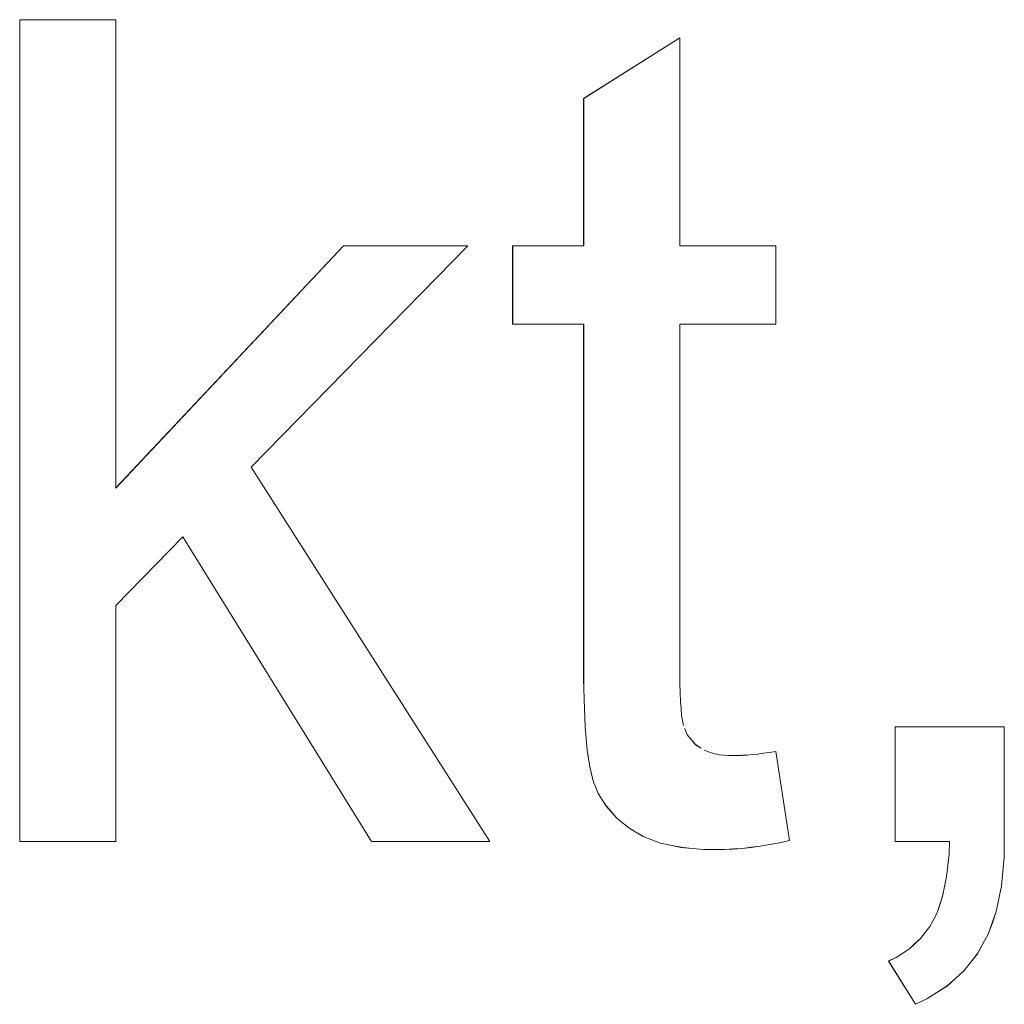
# Model space of a CAD drawing. Extents: x 229 to 926, y 37 to 878.
# Tile 164 of 194: x 369.23 to 372.23, y 824.07 to 827.06. Entities that reach past the tile are written whole.
import ezdxf

# ---------------------------------------------------------------- set-up
doc = ezdxf.new("R2010")
doc.units = 0
doc.layers.get('0').update_dxf_attribs({"lineweight": 13})
doc.layers.add('Beschriftung', color=7, linetype='Continuous', lineweight=25)
doc.layers.add('Beschriftung-A03ENJ5NI0', color=7, linetype='Continuous', lineweight=25)

# ---------------------------------------------------------------- blocks, each defined once
blk = doc.blocks.new('Referenz-A03ENJ5LI0', base_point=(255.7277, 65.704))
at = {"layer": 'Beschriftung', "color": 0, "lineweight": -2}
for p, q in [((369.233, 824.5615), (369.233, 827.0615)), ((369.233, 827.0615), (369.5251, 827.0615)), ((369.5251, 827.0615), (369.5251, 825.6369)), ((370.9484, 826.8222), (371.2406, 827.0064)), ((371.2406, 827.0064), (371.2406, 826.3736)), ((370.9484, 826.3736), (370.9484, 826.8222)), ((369.5251, 825.6369), (370.2179, 826.3736)), ((370.5963, 826.3736), (369.937, 825.7002)), ((370.2179, 826.3736), (370.5963, 826.3736)), ((370.7324, 826.1354), (370.7324, 826.3736)), ((370.7324, 826.3736), (370.9484, 826.3736)), ((371.2406, 826.3736), (371.5327, 826.3736)), ((371.5327, 826.3736), (371.5327, 826.1354)), ((370.9484, 826.1354), (370.7324, 826.1354)), ((370.9484, 825.0918), (370.9484, 826.1354)), ((371.5327, 826.1354), (371.2406, 826.1354)), ((371.2406, 826.1354), (371.2406, 825.0739)), ((369.937, 825.7002), (370.6635, 824.5615)), ((369.7291, 825.488), (369.5251, 825.2796)), ((370.3027, 824.5615), (369.7291, 825.488)), ((369.5251, 825.2796), (369.5251, 824.5615)), ((370.9484, 825.0572), (370.9484, 825.0918)), ((370.9489, 825.0256), (370.9484, 825.0572)), ((371.2406, 825.0739), (371.2406, 825.0409)), ((370.9495, 824.994), (370.9489, 825.0256)), ((371.2406, 825.0409), (371.2415, 825.0139)), ((370.9506, 824.9654), (370.9495, 824.994)), ((371.2415, 825.0139), (371.2425, 824.9869)), ((371.2425, 824.9869), (371.2445, 824.9657)), ((370.9518, 824.9367), (370.9506, 824.9654)), ((371.2445, 824.9657), (371.2463, 824.9445)), ((370.9534, 824.911), (370.9518, 824.9367)), ((371.2463, 824.9445), (371.2492, 824.9292)), ((371.2492, 824.9292), (371.2521, 824.914)), ((370.9551, 824.8854), (370.9534, 824.911)), ((371.2559, 824.9046), (371.2636, 824.8858)), ((371.8958, 824.5615), (371.8958, 824.9102)), ((371.8958, 824.9102), (372.2279, 824.9102)), ((372.2279, 824.9102), (372.2279, 824.5615)), ((370.9573, 824.8628), (370.9551, 824.8854)), ((371.2636, 824.8858), (371.2761, 824.8708)), ((371.2761, 824.8708), (371.2886, 824.8559)), ((370.9595, 824.8401), (370.9573, 824.8628)), ((370.9624, 824.8203), (370.9595, 824.8401)), ((371.2886, 824.8559), (371.306, 824.8448)), ((371.3146, 824.8392), (371.3252, 824.835)), ((371.3252, 824.835), (371.3358, 824.8308)), ((371.513, 824.832), (371.5327, 824.8351)), ((371.5327, 824.8351), (371.5745, 824.5639)), ((370.9651, 824.8006), (370.9624, 824.8203)), ((371.3358, 824.8308), (371.3482, 824.8281)), ((371.3482, 824.8281), (371.3606, 824.8253)), ((371.3606, 824.8253), (371.3748, 824.8239)), ((371.3748, 824.8239), (371.3891, 824.8226)), ((371.3891, 824.8226), (371.4052, 824.8226)), ((371.4052, 824.8226), (371.4174, 824.8226)), ((371.4174, 824.8226), (371.4314, 824.8233)), ((371.4314, 824.8233), (371.4455, 824.8241)), ((371.4455, 824.8241), (371.4613, 824.8257)), ((371.4613, 824.8257), (371.4773, 824.8273)), ((371.4773, 824.8273), (371.4951, 824.8296)), ((371.4951, 824.8296), (371.513, 824.832)), ((370.9685, 824.784), (370.9651, 824.8006)), ((370.9719, 824.7672), (370.9685, 824.784)), ((370.9758, 824.7534), (370.9719, 824.7672)), ((370.9796, 824.7396), (370.9758, 824.7534)), ((370.9842, 824.7289), (370.9796, 824.7396)), ((370.993, 824.7073), (370.9842, 824.7289)), ((371.0051, 824.6878), (370.993, 824.7073)), ((371.0174, 824.6683), (371.0051, 824.6878)), ((371.0328, 824.651), (371.0174, 824.6683)), ((371.0482, 824.6336), (371.0328, 824.651)), ((371.0668, 824.6182), (371.0482, 824.6336)), ((371.0855, 824.6029), (371.0668, 824.6182)), ((371.1074, 824.5897), (371.0855, 824.6029)), ((371.1292, 824.5764), (371.1074, 824.5897)), ((371.1557, 824.5665), (371.1292, 824.5764)), ((371.182, 824.5565), (371.1557, 824.5665)), ((369.5251, 824.5615), (369.233, 824.5615)), ((370.6635, 824.5615), (370.3027, 824.5615)), ((371.2129, 824.55), (371.182, 824.5565)), ((371.2437, 824.5434), (371.2129, 824.55)), ((371.2789, 824.5401), (371.2437, 824.5434)), ((371.3142, 824.5367), (371.2789, 824.5401)), ((371.354, 824.5367), (371.3142, 824.5367)), ((371.3782, 824.5367), (371.354, 824.5367)), ((371.4043, 824.5385), (371.3782, 824.5367)), ((371.4302, 824.5401), (371.4043, 824.5385)), ((371.4577, 824.5435), (371.4302, 824.5401)), ((371.4853, 824.5469), (371.4577, 824.5435)), ((371.5144, 824.552), (371.4853, 824.5469)), ((371.5437, 824.5571), (371.5144, 824.552)), ((371.5745, 824.5639), (371.5437, 824.5571)), ((372.0609, 824.5615), (371.8958, 824.5615)), ((372.0597, 824.5227), (372.0609, 824.5615)), ((372.2279, 824.5615), (372.2279, 824.5132)), ((372.0561, 824.4882), (372.0597, 824.5227)), ((372.2279, 824.5132), (372.2238, 824.4696)), ((372.0525, 824.454), (372.0561, 824.4882)), ((372.0463, 824.4242), (372.0525, 824.454)), ((372.2238, 824.4696), (372.2197, 824.426)), ((372.0402, 824.3944), (372.0463, 824.4242)), ((372.2197, 824.426), (372.2116, 824.387)), ((372.0318, 824.3691), (372.0402, 824.3944)), ((372.2116, 824.387), (372.2035, 824.348)), ((372.0232, 824.3438), (372.0318, 824.3691)), ((372.0122, 824.3231), (372.0232, 824.3438)), ((372.2035, 824.348), (372.1914, 824.3137)), ((371.9872, 824.2841), (372.0012, 824.3025)), ((372.0012, 824.3025), (372.0122, 824.3231)), ((372.1914, 824.3137), (372.1793, 824.2794)), ((371.9561, 824.2503), (371.9732, 824.266)), ((371.9732, 824.266), (371.9872, 824.2841)), ((372.1793, 824.2794), (372.163, 824.2497)), ((371.9391, 824.2346), (371.9561, 824.2503)), ((372.163, 824.2497), (372.1468, 824.2201)), ((371.8758, 824.1976), (371.8989, 824.2082)), ((371.8989, 824.2082), (371.919, 824.2214)), ((371.919, 824.2214), (371.9391, 824.2346)), ((372.1468, 824.2201), (372.1259, 824.1937)), ((371.9574, 824.066), (371.8758, 824.1976)), ((372.1259, 824.1937), (372.1049, 824.1674)), ((372.1049, 824.1674), (372.0792, 824.1444)), ((372.0536, 824.1215), (372.0231, 824.1019)), ((372.0792, 824.1444), (372.0536, 824.1215)), ((372.0231, 824.1019), (371.9926, 824.0823)), ((371.9926, 824.0823), (371.9574, 824.066))]:
    blk.add_line(p, q, dxfattribs=at)
blk = doc.blocks.new('Referenz-A03ENJ62I0', base_point=(255.7277, 65.7055))
at = {"layer": 'Beschriftung-A03ENJ5NI0', "color": 0, "lineweight": -2}
for p, q in [((369.233, 824.5613), (369.233, 827.0613)), ((369.233, 827.0613), (369.5251, 827.0613)), ((369.5251, 827.0613), (369.5251, 825.6366)), ((370.9485, 826.8219), (371.2406, 827.0062)), ((371.2406, 827.0062), (371.2406, 826.3734)), ((370.9485, 826.3734), (370.9485, 826.8219)), ((369.5251, 825.6366), (370.2179, 826.3734)), ((370.5964, 826.3734), (369.937, 825.7)), ((370.2179, 826.3734), (370.5964, 826.3734)), ((370.7325, 826.1352), (370.7325, 826.3734)), ((370.7325, 826.3734), (370.9485, 826.3734)), ((371.2406, 826.3734), (371.5328, 826.3734)), ((371.5328, 826.3734), (371.5328, 826.1352)), ((370.9485, 826.1352), (370.7325, 826.1352)), ((370.9485, 825.0915), (370.9485, 826.1352)), ((371.5328, 826.1352), (371.2406, 826.1352)), ((371.2406, 826.1352), (371.2406, 825.0737)), ((369.937, 825.7), (370.6635, 824.5613)), ((369.7292, 825.4878), (369.5251, 825.2794)), ((370.3027, 824.5613), (369.7292, 825.4878)), ((369.5251, 825.2794), (369.5251, 824.5613)), ((370.9485, 825.057), (370.9485, 825.0915)), ((370.949, 825.0254), (370.9485, 825.057)), ((371.2406, 825.0737), (371.2406, 825.0407)), ((370.9495, 824.9938), (370.949, 825.0254)), ((371.2406, 825.0407), (371.2416, 825.0137)), ((370.9507, 824.9652), (370.9495, 824.9938)), ((371.2416, 825.0137), (371.2425, 824.9867)), ((371.2425, 824.9867), (371.2445, 824.9654)), ((370.9518, 824.9365), (370.9507, 824.9652)), ((371.2445, 824.9654), (371.2463, 824.9443)), ((370.9534, 824.9108), (370.9518, 824.9365)), ((371.2463, 824.9443), (371.2493, 824.929)), ((371.2493, 824.929), (371.2521, 824.9137)), ((370.9551, 824.8852), (370.9534, 824.9108)), ((371.2559, 824.9044), (371.2637, 824.8856)), ((371.8958, 824.5613), (371.8958, 824.91)), ((371.8958, 824.91), (372.2279, 824.91)), ((372.2279, 824.91), (372.2279, 824.5613)), ((370.9573, 824.8625), (370.9551, 824.8852)), ((371.2637, 824.8856), (371.2761, 824.8706)), ((371.2761, 824.8706), (371.2886, 824.8556)), ((370.9595, 824.8398), (370.9573, 824.8625)), ((370.9624, 824.8201), (370.9595, 824.8398)), ((371.2886, 824.8556), (371.306, 824.8446)), ((371.3146, 824.839), (371.3252, 824.8348)), ((370.9651, 824.8004), (370.9624, 824.8201)), ((371.3252, 824.8348), (371.3358, 824.8306)), ((371.3358, 824.8306), (371.3482, 824.8279)), ((371.3482, 824.8279), (371.3606, 824.8251)), ((371.3606, 824.8251), (371.3749, 824.8237)), ((371.3749, 824.8237), (371.3891, 824.8224)), ((371.3891, 824.8224), (371.4053, 824.8224)), ((371.4053, 824.8224), (371.4174, 824.8224)), ((371.4174, 824.8224), (371.4314, 824.8231)), ((371.4314, 824.8231), (371.4455, 824.8239)), ((371.4455, 824.8239), (371.4613, 824.8255)), ((371.4613, 824.8255), (371.4773, 824.8271)), ((371.4773, 824.8271), (371.4951, 824.8294)), ((371.4951, 824.8294), (371.513, 824.8318)), ((371.513, 824.8318), (371.5328, 824.8349)), ((371.5328, 824.8349), (371.5745, 824.5637)), ((370.9685, 824.7837), (370.9651, 824.8004)), ((370.9719, 824.767), (370.9685, 824.7837)), ((370.9758, 824.7532), (370.9719, 824.767)), ((370.9796, 824.7394), (370.9758, 824.7532)), ((370.9842, 824.7287), (370.9796, 824.7394)), ((370.993, 824.7071), (370.9842, 824.7287)), ((371.0052, 824.6876), (370.993, 824.7071)), ((371.0174, 824.6681), (371.0052, 824.6876)), ((371.0328, 824.6508), (371.0174, 824.6681)), ((371.0482, 824.6334), (371.0328, 824.6508)), ((371.0668, 824.618), (371.0482, 824.6334)), ((371.0855, 824.6027), (371.0668, 824.618)), ((371.1074, 824.5895), (371.0855, 824.6027)), ((371.1293, 824.5762), (371.1074, 824.5895)), ((371.1557, 824.5663), (371.1293, 824.5762)), ((371.1821, 824.5563), (371.1557, 824.5663)), ((369.5251, 824.5613), (369.233, 824.5613)), ((370.6635, 824.5613), (370.3027, 824.5613)), ((371.2129, 824.5498), (371.1821, 824.5563)), ((371.2437, 824.5431), (371.2129, 824.5498)), ((371.2789, 824.5398), (371.2437, 824.5431)), ((371.3142, 824.5365), (371.2789, 824.5398)), ((371.354, 824.5365), (371.3142, 824.5365)), ((371.3782, 824.5365), (371.354, 824.5365)), ((371.4043, 824.5383), (371.3782, 824.5365)), ((371.4302, 824.5399), (371.4043, 824.5383)), ((371.4577, 824.5433), (371.4302, 824.5399)), ((371.4853, 824.5467), (371.4577, 824.5433)), ((371.5144, 824.5518), (371.4853, 824.5467)), ((371.5437, 824.5569), (371.5144, 824.5518)), ((371.5745, 824.5637), (371.5437, 824.5569)), ((372.061, 824.5613), (371.8958, 824.5613)), ((372.0597, 824.5225), (372.061, 824.5613)), ((372.2279, 824.5613), (372.2279, 824.513)), ((372.0561, 824.488), (372.0597, 824.5225)), ((372.2279, 824.513), (372.2238, 824.4694)), ((372.0525, 824.4538), (372.0561, 824.488)), ((372.0463, 824.4239), (372.0525, 824.4538)), ((372.2238, 824.4694), (372.2198, 824.4258)), ((372.0403, 824.3942), (372.0463, 824.4239)), ((372.2198, 824.4258), (372.2116, 824.3868)), ((372.0318, 824.3689), (372.0403, 824.3942)), ((372.2116, 824.3868), (372.2035, 824.3478)), ((372.0232, 824.3436), (372.0318, 824.3689)), ((372.0122, 824.3229), (372.0232, 824.3436)), ((372.2035, 824.3478), (372.1915, 824.3135)), ((371.9872, 824.2839), (372.0013, 824.3022)), ((372.0013, 824.3022), (372.0122, 824.3229)), ((372.1915, 824.3135), (372.1793, 824.2792)), ((371.9732, 824.2657), (371.9872, 824.2839)), ((372.1793, 824.2792), (372.163, 824.2495)), ((371.9391, 824.2344), (371.9562, 824.2501)), ((371.9562, 824.2501), (371.9732, 824.2657)), ((372.163, 824.2495), (372.1468, 824.2198)), ((371.8758, 824.1974), (371.8989, 824.208)), ((371.8989, 824.208), (371.9191, 824.2212)), ((371.9191, 824.2212), (371.9391, 824.2344)), ((372.1468, 824.2198), (372.1259, 824.1935)), ((371.9574, 824.0658), (371.8758, 824.1974)), ((372.1259, 824.1935), (372.105, 824.1672)), ((372.105, 824.1672), (372.0793, 824.1442)), ((372.0536, 824.1213), (372.0231, 824.1017)), ((372.0793, 824.1442), (372.0536, 824.1213)), ((372.0231, 824.1017), (371.9927, 824.0821)), ((371.9927, 824.0821), (371.9574, 824.0658))]:
    blk.add_line(p, q, dxfattribs=at)

msp = doc.modelspace()

# ---------------------------------------------------------------- block references
at = {"color": 251, "lineweight": 13, "ltscale": 0.13, "true_color": 0x606060}
for name, p in [('Referenz-A03ENJ5LI0', (255.7277, 65.704)), ('Referenz-A03ENJ62I0', (255.7277, 65.7055))]:
    msp.add_blockref(name, p, dxfattribs=at)

doc.saveas('drawing.dxf')
